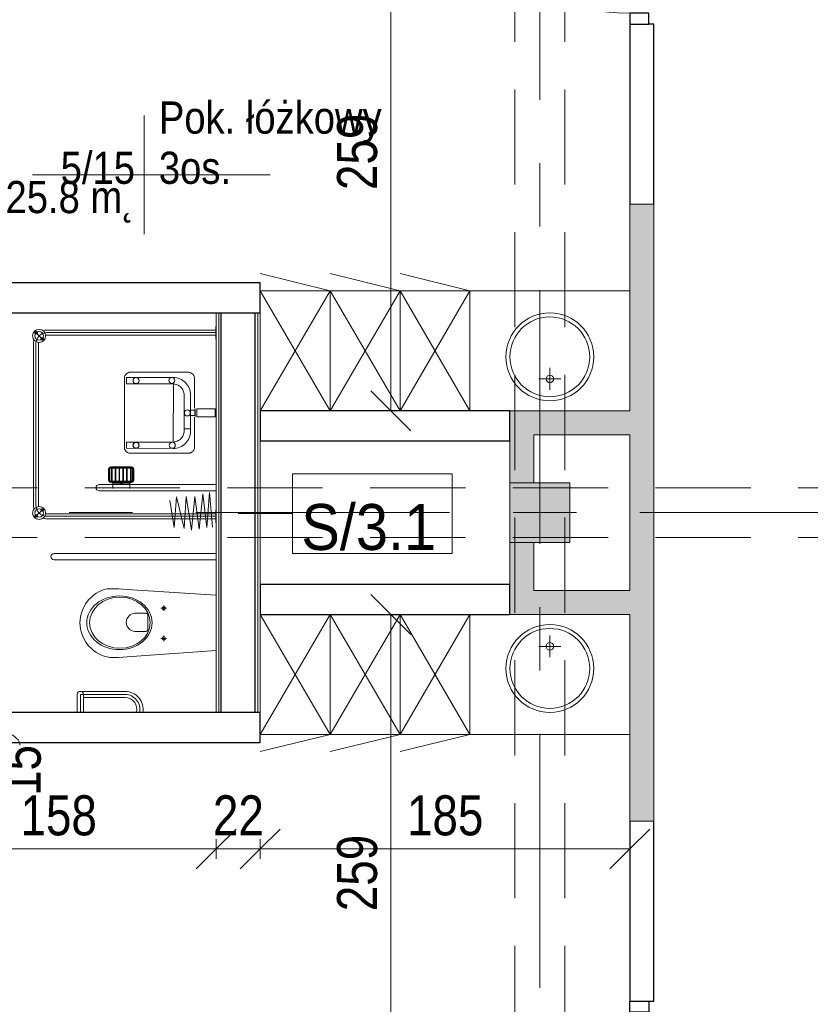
# Model space of a CAD drawing. Header units: centimetres. Extents: x -1631 to 1829, y -257 to 3158.
# Tile 33 of 128: x -873 to -477, y 2082 to 2575. Entities that reach past the tile are written whole.
import ezdxf

# ---------------------------------------------------------------- set-up
doc = ezdxf.new("R2010")
doc.units = ezdxf.units.CM
for name, pattern in [('Dash', [60, 30, -30]), ('Oś', [222.25, 127, -31.75, 31.75, -31.75]), ('Ukryte', [71.438, 47.625, -23.813])]:
    doc.linetypes.add(name, pattern=pattern)
for name, color, linetype, lineweight in [('A-ANNO-DIMS', 211, 'Continuous', 13), ('A-ANNO-DIMS-100', 211, 'Continuous', 13), ('A-AREA-IDEN', 2, 'Continuous', 13), ('A-DETL', 90, 'Continuous', 9), ('A-DETL-GENF', 92, 'Continuous', 9), ('A-DETL-HDLN', 90, 'Ukryte', 9), ('A-DETL-MEDM', 33, 'Continuous', 13), ('A-DOOR', 31, 'Continuous', 13), ('A-WALL', 113, 'Continuous', 13), ('A-WALL-FNSH', 113, 'Continuous', 13), ('A-WALL-IDEN', 211, 'Continuous', 13), ('A-WALL-PATT', 111, 'Continuous', 13), ('I-FURN', 30, 'Continuous', 9), ('P-SANR-FIXT', 6, 'Continuous', 9), ('S-COLS', 52, 'Continuous', 13), ('S-GRID', 1, 'Continuous', 13)]:
    doc.layers.add(name, color=color, linetype=linetype, lineweight=lineweight)
doc.styles.add('Arial Narrow_5', font='ARIALN.TTF', dxfattribs={"height": 20})
doc.styles.add('Arial_11', font='arial.ttf', dxfattribs={"width": 0.85, "height": 23})
doc.styles.add('Arial_12', font='arial.ttf', dxfattribs={"width": 0.9, "height": 23})
doc.dimstyles.new('Diagonal_1_100__0__wewnętrzne', dxfattribs={"dimscale": 30.48, "dimtxt": 20.468619, "dimasz": 0.656168, "dimexe": 0.164042, "dimexo": 0.0625, "dimgap": 0.032808, "dimtad": 1, "dimdec": 0, "dimdsep": 46, "dimtxsty": 'Arial Narrow_5', "dimblk1": 'OBLIQUE', "dimblk2": 'OBLIQUE', "dimsah": 1, "dimcen": 0.09, "dimazin": 0, "dimtfac": 1, "dimtdec": 4, "dimtix": 1, "dimtmove": 1, "dimatfit": 3, "dimfxl": 0.164042, "dimfxlon": 1, "dimtvp": 1, "dimtolj": 1, "dimtzin": 0, "dimarcsym": 2})
doc.dimstyles.new('Diagonal_1_100__0__wewnętrzne_1', dxfattribs={"dimscale": 30.48, "dimtxt": 20.468619, "dimasz": 0.656168, "dimexe": 0.164042, "dimexo": 0.0625, "dimgap": 0.032808, "dimtad": 1, "dimdec": 0, "dimdsep": 46, "dimtxsty": 'Arial Narrow_5', "dimblk1": 'OBLIQUE', "dimblk2": 'OBLIQUE', "dimsah": 1, "dimcen": 0.09, "dimazin": 0, "dimtfac": 1, "dimtdec": 4, "dimtix": 1, "dimtmove": 0, "dimatfit": 3, "dimfxl": 0.164042, "dimfxlon": 1, "dimtvp": 1, "dimtolj": 1, "dimtzin": 0, "dimarcsym": 2})

# ---------------------------------------------------------------- blocks, each defined once
blk = doc.blocks.new('M_Concrete-Square-Column - 300 x 300mm-1794508-5_piętro III __10_50 m_ - stan projektowany')
at = {"layer": 'S-COLS', "lineweight": 9}
blk.add_hatch(color=254, dxfattribs=at).paths.add_polyline_path([(15, -15), (15, 15), (-15, 15), (-15, -15)], flags=0)
for p, q in [((15, 15), (-15, 15)), ((-15, 15), (-15, -15)), ((15, -15), (15, 15)), ((-15, -15), (15, -15))]:
    blk.add_line(p, q, dxfattribs=at)
blk = doc.blocks.new('Blat - Blat-1345692-5_piętro III __10_50 m_ - stan projektowany')
at = {"layer": 'I-FURN'}
for p, q in [((0, -60), (0, 0)), ((80, -60), (0, -60))]:
    blk.add_line(p, q, dxfattribs=at)
blk = doc.blocks.new('Blat - Blat-V3-5_piętro III __10_50 m_ - stan projektowany')
at = {"layer": 'I-FURN'}
for p, q in [((0, 60), (0, 0)), ((80, 60), (0, 60))]:
    blk.add_line(p, q, dxfattribs=at)
blk = doc.blocks.new('umywalka okrągła d _44cm stal nierdzewna - Type 1-2356172-5_piętro III __10_50 m_ - stan projektowany')
at = {"layer": 'P-SANR-FIXT'}
for p, q in [((12.5, -16.43), (12.5, -27.43)), ((7, -21.93), (18, -21.93))]:
    blk.add_line(p, q, dxfattribs=at)
for centre, radius in [((12.5, -33), 22), ((12.5, -33), 20), ((12.5, -21.93), 1.9)]:
    blk.add_circle(centre, radius, dxfattribs=at)
blk = doc.blocks.new('umywalka okrągła d _44cm stal nierdzewna - Type 1-2178342-5_piętro III __10_50 m_ - stan projektowany')
at = {"layer": 'P-SANR-FIXT'}
for p, q in [((12.5, 16.43), (12.5, 27.43)), ((7, 21.93), (18, 21.93))]:
    blk.add_line(p, q, dxfattribs=at)
for centre, radius in [((12.5, 33), 22), ((12.5, 33), 20), ((12.5, 21.93), 1.9)]:
    blk.add_circle(centre, radius, dxfattribs=at)
blk = doc.blocks.new('miska ustępowa dla N_35_5x54 wisząca koło narożna - Type 1-2357505-5_piętro III __10_50 m_ - stan projektowany')
at = {"layer": 'P-SANR-FIXT'}
for p, q in [((44.09, 92.2), (44.09, 11)), ((47.21, 92.2), (47.21, 11)), ((-23.38, 80.62), (-32.35, 80.62)), ((-23.38, 79.06), (-32.35, 79.06)), ((-23.38, 56.63), (-23.38, 79.06)), ((-21.82, 56.63), (-21.82, 79.06)), ((7.56, 78.51), (9.56, 78.98)), ((9.56, 78.98), (11.02, 79.17)), ((11.02, 79.17), (12.5, 79.25)), ((12.5, 79.25), (13.98, 79.17)), ((13.98, 79.17), (15.44, 78.98)), ((15.44, 78.98), (17.44, 78.51)), ((-32.35, 77.5), (-23.38, 77.5)), ((-24.94, 56.63), (-24.94, 77.5)), ((-0.58, 73.39), (1.02, 74.96)), ((1.02, 74.96), (2.75, 76.27)), ((2.75, 76.27), (4.01, 77.03)), ((4.01, 77.03), (6.13, 78.05)), ((6.13, 78.05), (7.56, 78.51)), ((17.44, 78.51), (18.87, 78.05)), ((18.87, 78.05), (20.99, 77.03)), ((20.99, 77.03), (22.25, 76.27)), ((22.25, 76.27), (23.98, 74.96)), ((23.98, 74.96), (25.58, 73.39)), ((-3.69, 68.46), (-3.07, 69.78)), ((-3.07, 69.78), (-2.34, 71.05)), ((-2.34, 71.05), (-1.51, 72.26)), ((-1.51, 72.26), (-0.58, 73.39)), ((25.58, 73.39), (26.51, 72.26)), ((26.51, 72.26), (27.34, 71.05)), ((27.34, 71.05), (28.07, 69.78)), ((28.07, 69.78), (28.69, 68.46)), ((-4.88, 59.89), (-4.82, 64.32)), ((-4.82, 64.32), (-4.57, 65.68)), ((-4.57, 65.68), (-4.19, 67.09)), ((-4.19, 67.09), (-3.69, 68.46)), ((28.69, 68.46), (29.19, 67.09)), ((29.19, 67.09), (29.57, 65.68)), ((29.57, 65.68), (29.53, 64.32)), ((29.53, 64.32), (29.58, 59.89)), ((-4.56, 55.56), (-4.88, 59.89)), ((29.58, 59.89), (29.22, 55.56)), ((-1.4, 11), (-4.56, 55.56)), ((29.22, 55.56), (26.4, 11)), ((8.17, 46.6), (8.17, 51.72)), ((17.32, 51.72), (17.32, 46.6)), ((16.4, 45.33), (9.09, 45.33)), ((3.32, 37.31), (6.14, 37.31)), ((4.69, 35.9), (4.69, 38.7)), ((18.43, 37.31), (21.25, 37.31)), ((19.8, 35.9), (19.8, 38.7))]:
    blk.add_line(p, q, dxfattribs=at)
for centre in [(4.69, 37.31), (19.8, 37.31)]:
    blk.add_circle(centre, 0.825, dxfattribs=at)
for centre, radius, start, end in [((45.65, 92.2), 1.56, 0, 180), ((-23.38, 79.06), 1.56, 360, 90), ((-23.38, 79.06), 1.56, 270, 360), ((-30.79, 56.63), 5.85, 254.5618, 0), ((-30.79, 56.63), 7.41, 257.8673, 0), ((-30.79, 56.63), 8.97, 260.0004, 0), ((12.74, 51.5), 4.58, 2.8022, 177.1978), ((9.34, 46.48), 1.17, 174.1101, 257.7661), ((16.15, 46.48), 1.17, 282.2339, 5.8899)]:
    blk.add_arc(centre, radius, start, end, dxfattribs=at)
for centre, major_axis, ratio in [((12.55, 59.51), (0, 16.33), 0.823529), ((12.55, 59.26), (0, 15.16), 0.845174)]:
    blk.add_ellipse(centre, major_axis=major_axis, ratio=ratio, dxfattribs=at)
blk = doc.blocks.new('brodzik natryskowy dla N - Type 1-2359080-5_piętro III __10_50 m_ - stan projektowany')
at = {"layer": 'P-SANR-FIXT'}
for p, q in [((-35.25, 97.25), (-40.13, 102.13)), ((47.11, 102.55), (-33.8, 102.55)), ((-33.8, 101.3), (47.11, 101.3)), ((47.11, 100.05), (-33.8, 100.05)), ((48.56, 97.25), (53.43, 102.13)), ((-40.55, 11.3), (-40.55, 95.8)), ((-39.3, 11), (-39.3, 95.8)), ((-38.05, 11.3), (-38.05, 95.8)), ((51.36, 11.3), (51.36, 95.8)), ((52.61, 11), (52.61, 96)), ((53.86, 11.3), (53.86, 95.8)), ((-26.61, 11.2), (-26.61, 69.6)), ((-23.41, 69.6), (-23.41, 11.2)), ((-15.71, 64.9), (-21.31, 64.9)), ((-15.71, 64.6), (-21.31, 64.6)), ((-15.71, 64.3), (-21.31, 64.3)), ((-22.41, 62.85), (-25.41, 62.85)), ((-22.81, 62.85), (-22.81, 54.35)), ((-22.61, 62.85), (-22.61, 54.35)), ((-22.41, 63.8), (-22.41, 53.4)), ((-22.11, 63.8), (-22.11, 53.4)), ((-21.81, 63.8), (-21.81, 53.4)), ((-21.81, 63.5), (-15.21, 63.5)), ((-21.81, 63.2), (-15.21, 63.2)), ((-21.81, 61.6), (-15.21, 61.6)), ((-21.81, 61.3), (-15.21, 61.3)), ((-21.81, 59.7), (-15.21, 59.7)), ((-21.81, 59.4), (-15.21, 59.4)), ((-15.21, 53.4), (-15.21, 63.8)), ((-14.91, 53.4), (-14.91, 63.8)), ((-14.61, 53.4), (-14.61, 63.8)), ((-22.41, 54.35), (-25.41, 54.35)), ((-21.81, 57.8), (-15.21, 57.8)), ((-21.81, 57.5), (-15.21, 57.5)), ((-21.81, 55.9), (-15.21, 55.9)), ((-21.81, 55.6), (-15.21, 55.6)), ((-7.74, 54.37), (-7.7, 54.64)), ((-7.74, 54.09), (-7.74, 54.37)), ((-7.7, 54.64), (-7.62, 54.91)), ((-7.62, 54.91), (-7.52, 55.18)), ((-7.52, 55.18), (-7.4, 55.43)), ((-7.4, 55.43), (-7.25, 55.67)), ((-7.25, 55.67), (-7.07, 55.9)), ((-7.07, 55.9), (-6.88, 56.11)), ((-6.88, 56.11), (-6.67, 56.31)), ((-6.67, 56.31), (-6.44, 56.49)), ((-6.44, 56.49), (-6.2, 56.64)), ((-6.2, 56.64), (-5.95, 56.77)), ((-5.95, 56.77), (-5.69, 56.88)), ((-5.69, 56.88), (-5.41, 56.96)), ((-5.41, 56.96), (-5.13, 57.01)), ((-5.29, 56.03), (-5.37, 32.6)), ((-2.15, 56.03), (-5.29, 56.03)), ((-5.13, 57.01), (29.82, 57.01)), ((-2.15, 32.63), (-2.15, 56.03)), ((26.92, 56.03), (30.07, 56.03)), ((26.92, 56.03), (26.92, 32.43)), ((29.82, 57.01), (30.1, 57.01)), ((30.07, 32.63), (30.07, 56.03)), ((30.1, 57.01), (30.38, 56.96)), ((30.38, 56.96), (30.65, 56.89)), ((30.65, 56.89), (30.92, 56.78)), ((30.92, 56.78), (31.17, 56.66)), ((31.17, 56.66), (31.41, 56.51)), ((31.41, 56.51), (31.64, 56.34)), ((31.64, 56.34), (31.85, 56.14)), ((31.85, 56.14), (32.05, 55.93)), ((32.05, 55.93), (32.22, 55.71)), ((32.22, 55.71), (32.38, 55.46)), ((32.38, 55.46), (32.51, 55.21)), ((32.51, 55.21), (32.61, 54.94)), ((32.61, 54.94), (32.69, 54.67)), ((32.69, 54.67), (32.74, 54.38)), ((32.74, 54.38), (32.74, 24.86)), ((-21.81, 54), (-15.21, 54)), ((-21.81, 53.7), (-15.21, 53.7)), ((-21.31, 52.9), (-15.71, 52.9)), ((-21.31, 52.6), (-15.71, 52.6)), ((-21.31, 52.3), (-15.71, 52.3)), ((-7.74, 24.55), (-7.74, 54.09)), ((-5.24, 51.15), (-5.23, 51.29)), ((-5.23, 51), (-5.24, 51.15)), ((-5.23, 51.29), (-5.21, 51.44)), ((-5.21, 50.85), (-5.23, 51)), ((-5.21, 51.44), (-5.18, 51.58)), ((-5.18, 50.71), (-5.21, 50.85)), ((-5.18, 51.58), (-5.13, 51.71)), ((-5.13, 50.58), (-5.18, 50.71)), ((-5.13, 51.71), (-5.07, 51.84)), ((-5.07, 50.45), (-5.13, 50.58)), ((-5.07, 51.84), (-4.99, 51.96)), ((-4.99, 50.33), (-5.07, 50.45)), ((-4.99, 51.96), (-4.91, 52.08)), ((-4.91, 50.21), (-4.99, 50.33)), ((-4.91, 52.08), (-4.81, 52.18)), ((-4.81, 50.11), (-4.91, 50.21)), ((-4.81, 52.18), (-4.71, 52.27)), ((-4.71, 50.02), (-4.81, 50.11)), ((-4.71, 52.27), (-4.6, 52.36)), ((-4.6, 49.93), (-4.71, 50.02)), ((-4.6, 52.36), (-4.48, 52.43)), ((-4.48, 49.86), (-4.6, 49.93)), ((-4.48, 52.43), (-4.35, 52.49)), ((-4.35, 49.8), (-4.48, 49.86)), ((-4.35, 52.49), (-4.21, 52.54)), ((-4.21, 49.75), (-4.35, 49.8)), ((-4.21, 52.54), (-4.07, 52.58)), ((-4.07, 49.71), (-4.21, 49.75)), ((-4.07, 52.58), (-3.93, 52.6)), ((-3.93, 49.69), (-4.07, 49.71)), ((-3.93, 52.6), (-3.78, 52.61)), ((-3.78, 49.68), (-3.93, 49.69)), ((-3.78, 52.61), (-3.63, 52.6)), ((-3.63, 52.6), (-3.48, 52.58)), ((-3.48, 49.71), (-3.63, 49.69)), ((-3.48, 52.58), (-3.34, 52.54)), ((-3.34, 49.75), (-3.48, 49.71)), ((-3.34, 52.54), (-3.21, 52.49)), ((-3.21, 49.8), (-3.34, 49.75)), ((-3.21, 52.49), (-3.08, 52.43)), ((-3.08, 49.86), (-3.21, 49.8)), ((-3.08, 52.43), (-2.96, 52.36)), ((-2.96, 49.93), (-3.08, 49.86)), ((-2.96, 52.36), (-2.85, 52.27)), ((-2.85, 50.02), (-2.96, 49.93)), ((-2.85, 52.27), (-2.74, 52.18)), ((-2.74, 50.11), (-2.85, 50.02)), ((-2.74, 52.18), (-2.65, 52.08)), ((-2.65, 50.21), (-2.74, 50.11)), ((-2.65, 52.08), (-2.56, 51.96)), ((-2.56, 50.33), (-2.65, 50.21)), ((-2.56, 51.96), (-2.49, 51.84)), ((-2.49, 50.45), (-2.56, 50.33)), ((-2.49, 51.84), (-2.43, 51.71)), ((-2.43, 50.58), (-2.49, 50.45)), ((-2.43, 51.71), (-2.38, 51.58)), ((-2.38, 50.71), (-2.43, 50.58)), ((-2.38, 51.58), (-2.34, 51.44)), ((-2.34, 50.85), (-2.38, 50.71)), ((-2.34, 51.44), (-2.32, 51.29)), ((-2.32, 51), (-2.34, 50.85)), ((-2.32, 51.29), (-2.31, 51.15)), ((-2.31, 51.15), (-2.32, 51)), ((-45.5, 27.16), (-29.67, 31)), ((-44.99, 32.02), (-31.46, 34.32)), ((-29.67, 31), (-44.99, 32.02)), ((-5.37, 32.6), (-5.32, 31.71)), ((-5.32, 31.71), (-5.19, 30.85)), ((-5.19, 30.85), (-4.98, 30.01)), ((-4.98, 30.01), (-4.68, 29.22)), ((26.92, 32.43), (-2.15, 32.63)), ((-2.03, 31.55), (-2.11, 32.1)), ((-1.89, 31.01), (-2.03, 31.55)), ((-1.71, 30.51), (-1.89, 31.01)), ((-1.47, 30.02), (-1.71, 30.51)), ((-1.19, 29.56), (-1.47, 30.02)), ((25.96, 29.56), (26.24, 30.02)), ((26.24, 30.02), (26.48, 30.51)), ((26.48, 30.51), (26.66, 31.01)), ((26.66, 31.01), (26.8, 31.55)), ((26.8, 31.55), (26.88, 32.1)), ((29.75, 30.01), (29.46, 29.22)), ((29.97, 30.85), (29.75, 30.01)), ((30.1, 31.71), (29.97, 30.85)), ((30.15, 32.6), (30.1, 31.71)), ((-46.26, 23.33), (-29.41, 26.14)), ((-29.41, 26.14), (-45.5, 27.16)), ((-4.68, 29.22), (-4.32, 28.45)), ((-4.32, 28.45), (-3.88, 27.74)), ((-3.88, 27.74), (-3.38, 27.07)), ((-3.38, 27.07), (-2.82, 26.45)), ((-2.82, 26.45), (-2.2, 25.89)), ((-2.2, 25.89), (-1.53, 25.38)), ((-1.53, 25.38), (-0.81, 24.95)), ((-0.87, 29.14), (-1.19, 29.56)), ((-0.51, 28.74), (-0.87, 29.14)), ((-0.81, 24.95), (-0.05, 24.58)), ((-0.12, 28.38), (-0.51, 28.74)), ((0.31, 28.06), (-0.12, 28.38)), ((0.76, 27.79), (0.31, 28.06)), ((1.25, 27.55), (0.76, 27.79)), ((1.76, 27.36), (1.25, 27.55)), ((2.29, 27.23), (1.76, 27.36)), ((2.84, 27.14), (2.29, 27.23)), ((3.4, 27.11), (2.84, 27.14)), ((4.41, 27.12), (3.4, 27.11)), ((3.78, 27.12), (21.37, 27.12)), ((4.41, 23.89), (4.41, 27.12)), ((21.37, 27.12), (21.94, 27.14)), ((21.94, 27.14), (22.49, 27.23)), ((22.49, 27.23), (23.02, 27.36)), ((23.02, 27.36), (23.53, 27.55)), ((23.53, 27.55), (24.01, 27.79)), ((24.01, 27.79), (24.47, 28.06)), ((24.47, 28.06), (24.89, 28.38)), ((25.59, 24.95), (24.83, 24.58)), ((24.89, 28.38), (25.29, 28.74)), ((25.29, 28.74), (25.65, 29.14)), ((26.31, 25.38), (25.59, 24.95)), ((25.65, 29.14), (25.96, 29.56)), ((26.98, 25.89), (26.31, 25.38)), ((27.59, 26.45), (26.98, 25.89)), ((28.16, 27.07), (27.59, 26.45)), ((28.66, 27.74), (28.16, 27.07)), ((29.09, 28.45), (28.66, 27.74)), ((29.46, 29.22), (29.09, 28.45)), ((32.74, 24.86), (32.74, 24.58)), ((-29.41, 21.8), (-46.26, 23.33)), ((-45.75, 19.5), (-29.41, 21.8)), ((-7.7, 24.28), (-7.74, 24.55)), ((-7.62, 24.01), (-7.7, 24.28)), ((-7.51, 23.75), (-7.62, 24.01)), ((-7.38, 23.5), (-7.51, 23.75)), ((-7.23, 23.25), (-7.38, 23.5)), ((-7.05, 23.02), (-7.23, 23.25)), ((-6.85, 22.81), (-7.05, 23.02)), ((-6.64, 22.61), (-6.85, 22.81)), ((-6.41, 22.43), (-6.64, 22.61)), ((-6.17, 22.27), (-6.41, 22.43)), ((-5.92, 22.14), (-6.17, 22.27)), ((-5.66, 22.03), (-5.92, 22.14)), ((-5.39, 21.95), (-5.66, 22.03)), ((-5.12, 21.9), (-5.39, 21.95)), ((-4.84, 21.88), (-5.12, 21.9)), ((10.32, 21.88), (-4.84, 21.88)), ((-0.05, 24.58), (0.75, 24.29)), ((0.75, 24.29), (1.58, 24.07)), ((1.58, 24.07), (2.44, 23.94)), ((2.44, 23.94), (4.41, 23.89)), ((22.33, 23.94), (3.78, 23.89)), ((10.54, 20.79), (14.45, 20.79)), ((10.54, 11.52), (10.54, 20.79)), ((14.44, 21.54), (10.55, 21.51)), ((11.19, 23.94), (13.8, 23.94)), ((11.19, 21.67), (11.19, 23.94)), ((13.8, 21.67), (11.19, 21.67)), ((13.8, 23.94), (13.8, 21.67)), ((14.45, 11.52), (14.45, 20.79)), ((30.14, 21.88), (14.73, 21.88)), ((23.2, 24.07), (22.33, 23.94)), ((24.03, 24.29), (23.2, 24.07)), ((24.83, 24.58), (24.03, 24.29)), ((30.36, 21.95), (30.1, 21.9)), ((30.62, 22.03), (30.14, 21.88)), ((30.87, 22.14), (30.62, 22.03)), ((31.12, 22.28), (30.87, 22.14)), ((31.36, 22.44), (31.12, 22.28)), ((31.59, 22.62), (31.36, 22.44)), ((31.81, 22.82), (31.59, 22.62)), ((32.01, 23.04), (31.81, 22.82)), ((32.19, 23.27), (32.01, 23.04)), ((32.35, 23.52), (32.19, 23.27)), ((32.49, 23.77), (32.35, 23.52)), ((32.6, 24.04), (32.49, 23.77)), ((32.68, 24.31), (32.6, 24.04)), ((32.74, 24.58), (32.68, 24.31)), ((-28.14, 17.71), (-45.75, 19.5)), ((-44.99, 15.67), (-28.14, 17.71)), ((-27.37, 14.39), (-44.99, 15.67)), ((-44.73, 12.86), (-27.37, 14.39)), ((-42.55, 11.3), (-42.55, 11)), ((-36.05, 11.3), (-42.55, 11.3)), ((-36.05, 11), (-36.05, 11.3)), ((14.45, 11.52), (10.54, 11.52)), ((49.36, 11.3), (49.36, 11)), ((55.86, 11.3), (49.36, 11.3)), ((55.86, 11), (55.86, 11.3))]:
    blk.add_line(p, q, dxfattribs=at)
for centre, radius in [((-37.69, 99.69), 3.25), ((-39.18, 101.17), 0.62), ((-37.69, 99.69), 2.1), ((-39.18, 101.17), 0.32), ((-36.21, 98.2), 0.62), ((51, 99.69), 3.25), ((49.51, 98.2), 0.62), ((51, 99.69), 2.1), ((52.48, 101.17), 0.62), ((52.48, 101.17), 0.32), ((-36.21, 98.2), 0.32), ((49.51, 98.2), 0.32), ((-3.85, 51.24), 1.5), ((28.59, 51.18), 1.5), ((-3.77, 33.05), 1.5), ((28.71, 33.24), 1.5), ((12.42, 25.5), 1.5)]:
    blk.add_circle(centre, radius, dxfattribs=at)
for centre, radius, start, end in [((-33.8, 95.8), 5.5, 90, 180), ((-33.8, 95.8), 6.75, 90, 106.4965), ((-33.8, 95.8), 4.25, 90, 98.8511), ((47.11, 95.8), 6.75, 73.5035, 90), ((47.11, 95.8), 5.5, 0, 90), ((47.11, 95.8), 4.25, 81.1489, 90), ((-33.8, 95.8), 6.75, 163.5035, 180), ((-33.8, 95.8), 4.25, 171.1489, 180), ((47.11, 95.8), 4.25, 0, 8.8511), ((47.11, 95.8), 6.75, 0, 16.4965), ((-25.01, 69.6), 1.6, 0, 180), ((-21.31, 63.8), 1.1, 90, 180), ((-21.31, 63.8), 0.8, 90, 180), ((-21.31, 63.8), 0.5, 90, 180), ((-15.71, 63.8), 1.1, 0, 90), ((-15.71, 63.8), 0.8, 0, 90), ((-15.71, 63.8), 0.5, 0, 90), ((-21.31, 53.4), 1.1, 180, 270), ((-21.31, 53.4), 0.8, 180, 270), ((-21.31, 53.4), 0.5, 180, 270), ((-15.71, 53.4), 0.5, 270, 0), ((-15.71, 53.4), 0.8, 270, 0), ((-15.71, 53.4), 1.1, 270, 0)]:
    blk.add_arc(centre, radius, start, end, dxfattribs=at)
blk.add_ellipse((-23.14, 58.6), major_axis=(0, 0.325), ratio=0.224951, dxfattribs=at)
blk = doc.blocks.new('szafki szatniowe - szafki bez siedziska-1388242-5_piętro III __10_50 m_ - stan projektowany')
at = {"layer": 'I-FURN'}
for p, q in [((-17.5, 60), (17.5, 68.63)), ((17.5, 60), (52.5, 68.63)), ((52.5, 60), (87.5, 68.63)), ((17.5, 0), (-17.5, 60)), ((17.5, 60), (-17.5, 0)), ((-17.5, 60), (17.5, 60)), ((-17.5, 0), (-17.5, 60)), ((52.5, 0), (17.5, 60)), ((52.5, 60), (17.5, 0)), ((17.5, 60), (52.5, 60)), ((17.5, 0), (17.5, 60)), ((17.5, 60), (17.5, 0)), ((87.5, 0), (52.5, 60)), ((87.5, 60), (52.5, 0)), ((52.5, 60), (87.5, 60)), ((52.5, 0), (52.5, 60)), ((52.5, 60), (52.5, 0))]:
    blk.add_line(p, q, dxfattribs=at)
blk = doc.blocks.new('szafki szatniowe - szafki bez siedziska-1388164-5_piętro III __10_50 m_ - stan projektowany')
at = {"layer": 'I-FURN'}
for p, q in [((17.5, -60), (-17.5, 0)), ((-17.5, 0), (-17.5, -60)), ((52.5, -60), (17.5, 0)), ((17.5, -60), (17.5, 0)), ((87.5, -60), (52.5, 0)), ((17.5, 0), (-17.5, -60)), ((52.5, 0), (17.5, -60)), ((17.5, 0), (17.5, -60)), ((87.5, 0), (52.5, -60)), ((52.5, 0), (52.5, -60)), ((52.5, -60), (52.5, 0)), ((-17.5, -60), (17.5, -68.63)), ((-17.5, -60), (17.5, -60)), ((17.5, -60), (52.5, -68.63)), ((17.5, -60), (52.5, -60)), ((52.5, -60), (87.5, -68.63)), ((52.5, -60), (87.5, -60))]:
    blk.add_line(p, q, dxfattribs=at)
blk = doc.blocks.new('DRZWI 1S - automatyczna etykieta - Drzwi 120-2381491-5_piętro III __10_50 m_ - stan projektowany')
at = {"layer": 'A-DETL-GENF'}
for p, q in [((-65.5, 6), (-65.5, -3.5)), ((-60, 6), (-65.5, 6)), ((-60, -3.5), (-60, 6)), ((65.5, 6), (60, 6)), ((60, 6), (60, -3.5)), ((65.5, -3.5), (65.5, 6)), ((-65.5, -3.5), (-60, -3.5)), ((60, -3.5), (65.5, -3.5))]:
    blk.add_line(p, q, dxfattribs=at)
at = {"layer": 'A-DETL-MEDM', "lineweight": 25}
for p, q in [((-60, 6), (-65.5, 6)), ((-65.5, 6), (-65.5, -3.5)), ((-60, -3.5), (-60, 6)), ((60, -3.5), (60, 6)), ((60, 6), (65.5, 6)), ((65.5, 6), (65.5, -3.5)), ((-65.5, -3.5), (-60, -3.5)), ((65.5, -3.5), (60, -3.5))]:
    blk.add_line(p, q, dxfattribs=at)
at = {"layer": 'A-DOOR'}
blk.add_line((60, 6), (60, 126), dxfattribs=at)
blk.add_arc((60, 6), 120, 90, 180, dxfattribs=at)
blk = doc.blocks.new('DRZWI 1S - automatyczna etykieta - Drzwi 120-2386914-5_piętro III __10_50 m_ - stan projektowany')
at = {"layer": 'A-DETL-GENF'}
for p, q in [((-65.5, 3.5), (-60, 3.5)), ((-65.5, -6), (-65.5, 3.5)), ((-60, 3.5), (-60, -6)), ((60, 3.5), (65.5, 3.5)), ((60, -6), (60, 3.5)), ((65.5, 3.5), (65.5, -6)), ((-60, -6), (-65.5, -6)), ((65.5, -6), (60, -6))]:
    blk.add_line(p, q, dxfattribs=at)
at = {"layer": 'A-DETL-MEDM', "lineweight": 25}
for p, q in [((-65.5, -6), (-65.5, 3.5)), ((-65.5, 3.5), (-60, 3.5)), ((-60, 3.5), (-60, -6)), ((60, 3.5), (60, -6)), ((65.5, 3.5), (60, 3.5)), ((65.5, -6), (65.5, 3.5)), ((-60, -6), (-65.5, -6)), ((60, -6), (65.5, -6))]:
    blk.add_line(p, q, dxfattribs=at)
at = {"layer": 'A-DOOR'}
blk.add_line((60, -6), (60, -126), dxfattribs=at)
blk.add_arc((60, -6), 120, 180, 270, dxfattribs=at)
blk = doc.blocks.new('DIMBLOCK114-5_piętro III __10_50 m_ - stan projektowany')
at = {"layer": 'A-ANNO-DIMS-100', "transparency": 16777216}
for p, q in [((-893.96, 2228.33), (-903.96, 2238.33)), ((-898.96, 2228.33), (-888.96, 2228.33)), ((-893.96, 2228.33), (-898.96, 2228.33)), ((-893.96, 2213.33), (-893.96, 2228.33)), ((-893.96, 2228.33), (-883.96, 2218.33)), ((-893.96, 2213.33), (-903.96, 2223.33)), ((-898.96, 2213.33), (-888.96, 2213.33)), ((-893.96, 2213.33), (-898.96, 2213.33)), ((-893.96, 2213.33), (-883.96, 2203.33))]:
    blk.add_line(p, q, dxfattribs=at)
blk.add_ellipse((-893.96, 2211.85), major_axis=(21.04, 0), ratio=0.426512, start_param=0, end_param=1.570796, dxfattribs=at)
at = {"layer": 'A-ANNO-DIMS-100', "color": 0, "transparency": 16777216, "insert": (-882.52, 2186.51), "char_height": 20, "width": 30.4105, "attachment_point": 1, "rotation": 90, "line_spacing_factor": 0.974696, "style": 'Arial Narrow_5'}
blk.add_mtext('15', dxfattribs=at)
blk = doc.blocks.new('_Oblique')
at = {"color": 0, "linetype": 'ByBlock', "lineweight": -2}
blk.add_line((-0.5, -0.5), (0.5, 0.5), dxfattribs=at)
blk = doc.blocks.new('METKA_POMIESZCZENIA2 - Rozbudowana - bez ramki-2396678-5_piętro III __10_50 m_ - stan projektowany')
at = {"layer": 'A-AREA-IDEN'}
for p, q in [((0, 0.425), (0, 0)), ((0.0976, 0), (-0.8, 0)), ((-0.8, 0), (0.9, 0)), ((0, 0), (0, -0.425))]:
    blk.add_line(p, q, dxfattribs=at)
blk = doc.blocks.new('DIMBLOCK137-5_piętro III __10_50 m_ - stan projektowany')
at = {"layer": 'A-ANNO-DIMS-100', "transparency": 16777216}
for p, q in [((-687.3, 2277.33), (-697.3, 2287.33)), ((-692.3, 2277.33), (-682.3, 2277.33)), ((-687.3, 2277.33), (-692.3, 2277.33)), ((-687.3, 2018.33), (-687.3, 2277.33)), ((-687.3, 2277.33), (-677.3, 2267.33)), ((-687.3, 2018.33), (-697.3, 2028.33)), ((-692.3, 2018.33), (-682.3, 2018.33)), ((-687.3, 2018.33), (-692.3, 2018.33)), ((-687.3, 2018.33), (-677.3, 2008.33))]:
    blk.add_line(p, q, dxfattribs=at)
at = {"layer": 'A-ANNO-DIMS-100', "color": 0, "transparency": 16777216, "insert": (-714.15, 2128.82), "char_height": 20, "width": 45.6158, "attachment_point": 1, "rotation": 90, "line_spacing_factor": 0.974696, "style": 'Arial Narrow_5'}
blk.add_mtext('259', dxfattribs=at)
blk = doc.blocks.new('DIMBLOCK159-5_piętro III __10_50 m_ - stan projektowany')
at = {"layer": 'A-ANNO-DIMS-100', "transparency": 16777216}
for p, q in [((-687.3, 2638.33), (-697.3, 2648.33)), ((-692.3, 2638.33), (-682.3, 2638.33)), ((-687.3, 2638.33), (-692.3, 2638.33)), ((-687.3, 2379.33), (-687.3, 2638.33)), ((-687.3, 2638.33), (-677.3, 2628.33)), ((-687.3, 2379.33), (-697.3, 2389.33)), ((-692.3, 2379.33), (-682.3, 2379.33)), ((-687.3, 2379.33), (-692.3, 2379.33)), ((-687.3, 2379.33), (-677.3, 2369.33))]:
    blk.add_line(p, q, dxfattribs=at)
at = {"layer": 'A-ANNO-DIMS-100', "color": 0, "transparency": 16777216, "insert": (-714.15, 2489.82), "char_height": 20, "width": 45.6158, "attachment_point": 1, "rotation": 90, "line_spacing_factor": 0.974696, "style": 'Arial Narrow_5'}
blk.add_mtext('259', dxfattribs=at)
blk = doc.blocks.new('DIMBLOCK183-5_piętro III __10_50 m_ - stan projektowany')
at = {"layer": 'A-ANNO-DIMS-100', "transparency": 16777216}
for p, q in [((-932.63, 2159.95), (-922.63, 2169.95)), ((-774.62, 2159.95), (-764.62, 2169.95)), ((-932.63, 2164.95), (-932.63, 2154.95)), ((-932.63, 2159.95), (-932.63, 2164.95)), ((-774.62, 2164.95), (-774.62, 2154.95)), ((-774.62, 2159.95), (-774.62, 2164.95)), ((-932.63, 2159.95), (-942.63, 2149.95)), ((-932.63, 2159.95), (-774.62, 2159.95)), ((-774.62, 2159.95), (-784.62, 2149.95))]:
    blk.add_line(p, q, dxfattribs=at)
at = {"layer": 'A-ANNO-DIMS-100', "color": 0, "transparency": 16777216, "insert": (-872.63, 2186.8), "char_height": 20, "width": 45.6158, "attachment_point": 1, "line_spacing_factor": 0.974696, "style": 'Arial Narrow_5'}
blk.add_mtext('158', dxfattribs=at)
blk = doc.blocks.new('DIMBLOCK184-5_piętro III __10_50 m_ - stan projektowany')
at = {"layer": 'A-ANNO-DIMS-100', "transparency": 16777216}
for p, q in [((-774.62, 2159.95), (-764.62, 2169.95)), ((-752.62, 2159.95), (-742.62, 2169.95)), ((-774.62, 2164.95), (-774.62, 2154.95)), ((-774.62, 2159.95), (-774.62, 2164.95)), ((-752.62, 2164.95), (-752.62, 2154.95)), ((-752.62, 2159.95), (-752.62, 2164.95)), ((-774.62, 2159.95), (-784.62, 2149.95)), ((-774.62, 2159.95), (-752.62, 2159.95)), ((-752.62, 2159.95), (-762.62, 2149.95))]:
    blk.add_line(p, q, dxfattribs=at)
at = {"layer": 'A-ANNO-DIMS-100', "color": 0, "transparency": 16777216, "insert": (-776.29, 2186.8), "char_height": 20, "width": 30.4105, "attachment_point": 1, "line_spacing_factor": 0.974696, "style": 'Arial Narrow_5'}
blk.add_mtext('22', dxfattribs=at)
blk = doc.blocks.new('DIMBLOCK185-5_piętro III __10_50 m_ - stan projektowany')
at = {"layer": 'A-ANNO-DIMS-100', "transparency": 16777216}
for p, q in [((-752.62, 2159.95), (-742.62, 2169.95)), ((-567.62, 2159.95), (-557.62, 2169.95)), ((-752.62, 2164.95), (-752.62, 2154.95)), ((-752.62, 2159.95), (-752.62, 2164.95)), ((-567.62, 2164.95), (-567.62, 2154.95)), ((-567.62, 2159.95), (-567.62, 2164.95)), ((-752.62, 2159.95), (-762.62, 2149.95)), ((-752.62, 2159.95), (-567.62, 2159.95)), ((-567.62, 2159.95), (-577.62, 2149.95))]:
    blk.add_line(p, q, dxfattribs=at)
at = {"layer": 'A-ANNO-DIMS-100', "color": 0, "transparency": 16777216, "insert": (-679.13, 2186.8), "char_height": 20, "width": 45.6158, "attachment_point": 1, "line_spacing_factor": 0.974696, "style": 'Arial Narrow_5'}
blk.add_mtext('185', dxfattribs=at)
blk = doc.blocks.new('ET sciana_AT7 - 10mm-2270614-5_piętro III __10_50 m_ - stan projektowany')
at = {"layer": 'A-WALL-IDEN'}
for p, q in [((-0.4, 0.196875), (0.4, 0.196875)), ((-0.4, -0.203125), (-0.4, 0.196875)), ((0.4, 0.196875), (0.4, -0.203125)), ((-0.4, -0.203125), (0.4, -0.203125))]:
    blk.add_line(p, q, dxfattribs=at)

msp = doc.modelspace()

# ---------------------------------------------------------------- hatches: boundary and pattern name
at = {"layer": 'A-WALL-PATT'}
h = msp.add_hatch(color=9, dxfattribs=at)
h.paths.add_polyline_path([(-555.62, 1833.33), (-555.62, 1952.83), (-567.62, 1952.83), (-567.62, 1833.33)], flags=0)
h.paths.add_polyline_path([(-555.62, 2173.83), (-555.62, 2482.83), (-567.62, 2482.83), (-567.62, 2173.83)], flags=0)
h.paths.add_polyline_path([(-555.62, 2703.83), (-555.62, 2824.33), (-567.62, 2824.33), (-567.62, 2703.83), (-558.12, 2703.83)], flags=0)
for points in [[(-567.62, 2367.33), (-567.62, 2379.33), (-627.62, 2379.33), (-627.62, 2367.33), (-615.62, 2367.33)], [(-567.62, 2277.33), (-567.62, 2289.33), (-615.62, 2289.33), (-615.62, 2277.33)]]:
    msp.add_hatch(color=9, dxfattribs=at).paths.add_polyline_path(points, flags=0)
h = msp.add_hatch(color=9, dxfattribs=at)
h.paths.add_polyline_path([(-627.62, 2277.33), (-615.62, 2277.33), (-615.62, 2313.33), (-627.62, 2313.33)], flags=0)
h.paths.add_polyline_path([(-627.62, 2343.33), (-615.62, 2343.33), (-615.62, 2367.33), (-627.62, 2367.33)], flags=0)

# ---------------------------------------------------------------- linework, layer by layer
at = {"layer": 'A-DETL', "linetype": 'Dash', "lineweight": 25}
msp.add_open_spline([(-552.77, 2638.57), (-478.91, 2638.57), (-476.08, 2638.57), (-439.12, 2638.57), (-439.12, 2601.62), (-439.12, 2598.79), (-439.12, 2573.54), (-439.12, 1655.82), (-439.12, 1618.87), (-439.12, 1616.04), (-439.12, 1512.36), (-439.12, 1509.53), (-439.12, 1472.57), (-476.08, 1472.57), (-478.91, 1472.57), (-555.62, 1472.57)], degree=3, knots=[0, 0, 0, 0, 1.242892, 2.082132, 2.921372, 3.63261, 13.975949, 24.692511, 35.163852, 36.732804, 37.928533, 39.497485, 40.336725, 41.175965, 42.450024, 42.450024, 42.450024, 42.450024], dxfattribs=at)
at = {"layer": 'A-DETL-HDLN'}
for p, q in [((-625.12, 420.83), (-625.12, 2793.33)), ((-600.12, 420.83), (-600.12, 2793.33)), ((-1197.62, 2340.83), (1172.38, 2340.83)), ((-1197.62, 2315.83), (1172.38, 2315.83))]:
    msp.add_line(p, q, dxfattribs=at)
at = {"layer": 'A-WALL', "color": 7, "lineweight": 25}
for p, q in [((-567.62, 2572.83), (-567.62, 2482.83)), ((-555.62, 2572.83), (-558.12, 2572.83)), ((-555.62, 2482.83), (-555.62, 2572.83)), ((-752.62, 2443.33), (-925.12, 2443.33)), ((-752.62, 2428.33), (-752.62, 2443.33)), ((-925.12, 2428.33), (-752.62, 2428.33)), ((-772.12, 2228.33), (-772.12, 2428.33)), ((-755.12, 2228.33), (-755.12, 2428.33)), ((-627.62, 2379.33), (-752.62, 2379.33)), ((-752.62, 2379.33), (-752.62, 2364.33)), ((-627.62, 2364.33), (-627.62, 2379.33)), ((-752.62, 2364.33), (-627.62, 2364.33)), ((-627.62, 2292.33), (-752.62, 2292.33)), ((-752.62, 2292.33), (-752.62, 2277.33)), ((-627.62, 2277.33), (-627.62, 2292.33)), ((-752.62, 2277.33), (-627.62, 2277.33)), ((-752.62, 2228.33), (-882.13, 2228.33)), ((-752.62, 2213.33), (-752.62, 2228.33)), ((-882.13, 2213.33), (-752.62, 2213.33)), ((-567.62, 2173.83), (-567.62, 2083.83)), ((-555.62, 2083.83), (-555.62, 2173.83)), ((-558.12, 2083.83), (-555.62, 2083.83))]:
    msp.add_line(p, q, dxfattribs=at)
at = {"layer": 'A-WALL', "lineweight": 9}
for p, q in [((-567.62, 2482.83), (-567.62, 2379.33)), ((-555.62, 2173.83), (-555.62, 2482.83)), ((-567.62, 2379.33), (-627.62, 2379.33)), ((-615.62, 2367.33), (-567.62, 2367.33)), ((-615.62, 2343.33), (-615.62, 2367.33)), ((-567.62, 2367.33), (-567.62, 2289.33)), ((-627.62, 2364.33), (-627.62, 2343.33)), ((-627.62, 2313.33), (-627.62, 2292.33)), ((-615.62, 2289.33), (-615.62, 2313.33)), ((-567.62, 2289.33), (-615.62, 2289.33)), ((-627.62, 2277.33), (-567.62, 2277.33)), ((-567.62, 2277.33), (-567.62, 2173.83))]:
    msp.add_line(p, q, dxfattribs=at)
at = {"layer": 'A-WALL'}
for p, q in [((-555.62, 2482.83), (-567.62, 2482.83)), ((-773.37, 2228.33), (-773.37, 2428.33)), ((-753.87, 2228.33), (-753.87, 2428.33)), ((-567.62, 2173.83), (-555.62, 2173.83))]:
    msp.add_line(p, q, dxfattribs=at)
at = {"layer": 'A-WALL-FNSH', "color": 250, "lineweight": 9}
for p, q in [((-774.62, 2428.33), (-774.62, 2228.33)), ((-752.62, 2228.33), (-752.62, 2428.33))]:
    msp.add_line(p, q, dxfattribs=at)
at = {"layer": 'A-WALL-IDEN'}
msp.add_line((-763.62, 2327.83), (-736.49, 2327.83), dxfattribs=at)
at = {"layer": 'S-GRID', "linetype": 'Oś'}
for p, q in [((-612.62, 2884.27), (-612.62, 27.13)), ((1342.46, 2328.33), (-1368.76, 2328.33))]:
    msp.add_line(p, q, dxfattribs=at)

# ---------------------------------------------------------------- block references
at = {"layer": 'A-AREA-IDEN', "xscale": 69.99999999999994, "yscale": 69.99999999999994, "zscale": 69.99999999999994}
msp.add_blockref('METKA_POMIESZCZENIA2 - Rozbudowana - bez ramki-2396678-5_piętro III __10_50 m_ - stan projektowany', (-810.67, 2497.43), dxfattribs=at)
at = {"layer": 'A-DOOR'}
for name, p, rotation in [('DRZWI 1S - automatyczna etykieta - Drzwi 120-2381491-5_piętro III __10_50 m_ - stan projektowany', (-561.62, 2638.33), 89.9999999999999), ('DRZWI 1S - automatyczna etykieta - Drzwi 120-2386914-5_piętro III __10_50 m_ - stan projektowany', (-561.62, 2018.33), 269.9999999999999)]:
    msp.add_blockref(name, p, dxfattribs=dict(at, rotation=rotation))
at = {"layer": 'A-WALL-IDEN', "xscale": 99.99999999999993, "yscale": 99.99999999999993, "zscale": 99.99999999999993}
msp.add_blockref('ET sciana_AT7 - 10mm-2270614-5_piętro III __10_50 m_ - stan projektowany', (-696.49, 2328.14), dxfattribs=at)
at = {"layer": 'I-FURN', "rotation": 180}
for name, p in [('szafki szatniowe - szafki bez siedziska-1388164-5_piętro III __10_50 m_ - stan projektowany', (-665.12, 2379.33)), ('szafki szatniowe - szafki bez siedziska-1388242-5_piętro III __10_50 m_ - stan projektowany', (-665.12, 2277.33))]:
    msp.add_blockref(name, p, dxfattribs=at)
at = {"layer": 'I-FURN'}
for name, p in [('Blat - Blat-V3-5_piętro III __10_50 m_ - stan projektowany', (-647.62, 2379.33)), ('Blat - Blat-1345692-5_piętro III __10_50 m_ - stan projektowany', (-647.62, 2277.33))]:
    msp.add_blockref(name, p, dxfattribs=at)
at = {"layer": 'P-SANR-FIXT'}
for name, p in [('umywalka okrągła d _44cm stal nierdzewna - Type 1-2178342-5_piętro III __10_50 m_ - stan projektowany', (-620.12, 2373.33)), ('umywalka okrągła d _44cm stal nierdzewna - Type 1-2356172-5_piętro III __10_50 m_ - stan projektowany', (-620.12, 2283.33))]:
    msp.add_blockref(name, p, dxfattribs=at)
at = {"layer": 'P-SANR-FIXT', "rotation": 90.0000000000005}
for name, p in [('brodzik natryskowy dla N - Type 1-2359080-5_piętro III __10_50 m_ - stan projektowany', (-763.62, 2365.83)), ('miska ustępowa dla N_35_5x54 wisząca koło narożna - Type 1-2357505-5_piętro III __10_50 m_ - stan projektowany', (-763.62, 2260.67))]:
    msp.add_blockref(name, p, dxfattribs=at)
at = {"layer": 'S-COLS', "lineweight": 9}
msp.add_blockref('M_Concrete-Square-Column - 300 x 300mm-1794508-5_piętro III __10_50 m_ - stan projektowany', (-612.62, 2328.33), dxfattribs=at)

# ---------------------------------------------------------------- texts
at = {"layer": 'A-AREA-IDEN', "char_height": 16.1, "line_spacing_factor": 0.936439, "style": 'Arial_11'}
for s, insert, width, attachment_point in [('\\pt84.99995,169.9999,255.00008,340.00003,424.99998,509.99993,595.00011,680.00006,765.00001,849.99996,934.99991,1020.00009,1105.00004,1189.99999,1274.99994,1359.99989,1445.00007,1530.00002,1614.99997,1699.99992,1785.0001,1870.00005,1955,2039.99995,2124.9999,2210.00008,2295.00003,2379.99998,2464.99993,2550.00011,2635.00006,2720.00001;Pok. łóżkowy\\P3os.', (-803.37, 2492.69), 109.837, 7), ('\\pxqr,t3.69565,7.3913,11.08696,14.78261,18.47826,22.17391,25.86957,29.56522,33.26087,36.95652,40.65217,44.34783,48.04348,51.73913,55.43478,59.13043,62.82609,66.52174,70.21739,73.91304,77.6087,81.30435,85,88.69565,92.3913,96.08696,99.78261,103.47826,107.17391,110.86957,114.56522,118.26087;{5/15}', (-815.33, 2492.69), 37.009, 9), ('\\pt84.99995,169.9999,255.00008,340.00003,424.99998,509.99993,595.00011,680.00006,765.00001,849.99996,934.99991,1020.00009,1105.00004,1189.99999,1274.99994,1359.99989,1445.00007,1530.00002,1614.99997,1699.99992,1785.0001,1870.00005,1955,2039.99995,2124.9999,2210.00008,2295.00003,2379.99998,2464.99993,2550.00011,2635.00006,2720.00001;25.8 m˛', (-815.33, 2494.36), 64.141, 3)]:
    msp.add_mtext(s, dxfattribs=dict(at, insert=insert, width=width, attachment_point=attachment_point))
at = {"layer": 'A-WALL-IDEN', "insert": (-698.3, 2320.98), "char_height": 23, "width": 67.32, "attachment_point": 5, "line_spacing_factor": 0.936439, "style": 'Arial_12'}
msp.add_mtext('\\pxqc,t4.96957,9.93913,14.9087,19.87826,24.84783,29.81739,34.78696,39.75652,44.72609,49.69565,54.66522,59.63478,64.60435,69.57391,74.54348,79.51304,84.48261,89.45217,94.42174,99.3913,104.36087,109.33043,114.3,119.26957,124.23913,129.2087,134.17826,139.14783,144.11739,149.08696,154.05652,159.02609;{S/3.1}', dxfattribs=at)

# ---------------------------------------------------------------- dimensions: what is measured, and where the dimension line sits
at = {"layer": 'A-ANNO-DIMS'}
for base, p1, p2, angle, override, picture, middle in [((-687.3, 2638.33), (-692.3, 2379.33), (-692.3, 2638.33), 90, {"dimpost": '<>', "dimfxl": 259}, 'DIMBLOCK159-5_piętro III __10_50 m_ - stan projektowany', (-698.51, 2508.83)), ((-687.3, 2277.33), (-692.3, 2018.33), (-692.3, 2277.33), 90, {"dimpost": '<>', "dimfxl": 259}, 'DIMBLOCK137-5_piętro III __10_50 m_ - stan projektowany', (-698.51, 2147.83)), ((-774.62, 2159.95), (-932.63, 2164.95), (-774.62, 2164.95), 0, {"dimpost": '<>', "dimfxl": 158.002092}, 'DIMBLOCK183-5_piętro III __10_50 m_ - stan projektowany', (-853.62, 2171.16)), ((-567.62, 2159.95), (-752.62, 2164.95), (-567.62, 2164.95), 0, {"dimpost": '<>', "dimfxl": 185}, 'DIMBLOCK185-5_piętro III __10_50 m_ - stan projektowany', (-660.12, 2171.16))]:
    dim = msp.add_linear_dim(base=base, p1=p1, p2=p2, angle=angle, dimstyle='Diagonal_1_100__0__wewnętrzne_1', override=override, dxfattribs=at)
    dim.commit()
    dim.dimension.update_dxf_attribs({"geometry": picture, "text_midpoint": middle})
dim = msp.add_linear_dim(base=(-893.96, 2228.33), p1=(-898.96, 2213.33), p2=(-898.96, 2228.33), angle=90, dimstyle='Diagonal_1_100__0__wewnętrzne', override={"dimpost": '<>', "dimfxl": 15}, dxfattribs=at)
dim.commit()
dim.dimension.update_dxf_attribs({"geometry": 'DIMBLOCK114-5_piętro III __10_50 m_ - stan projektowany', "text_midpoint": (-869.19, 2201.71), "dimtype": 160, "text_rotation": 90})
dim = msp.add_linear_dim(base=(-752.62, 2159.95), p1=(-774.62, 2164.95), p2=(-752.62, 2164.95), dimstyle='Diagonal_1_100__0__wewnętrzne_1', override={"dimpost": '<>', "dimfxl": 22}, dxfattribs=at)
dim.commit()
dim.dimension.update_dxf_attribs({"geometry": 'DIMBLOCK184-5_piętro III __10_50 m_ - stan projektowany', "text_midpoint": (-763.62, 2170.99)})

doc.saveas('drawing.dxf')
